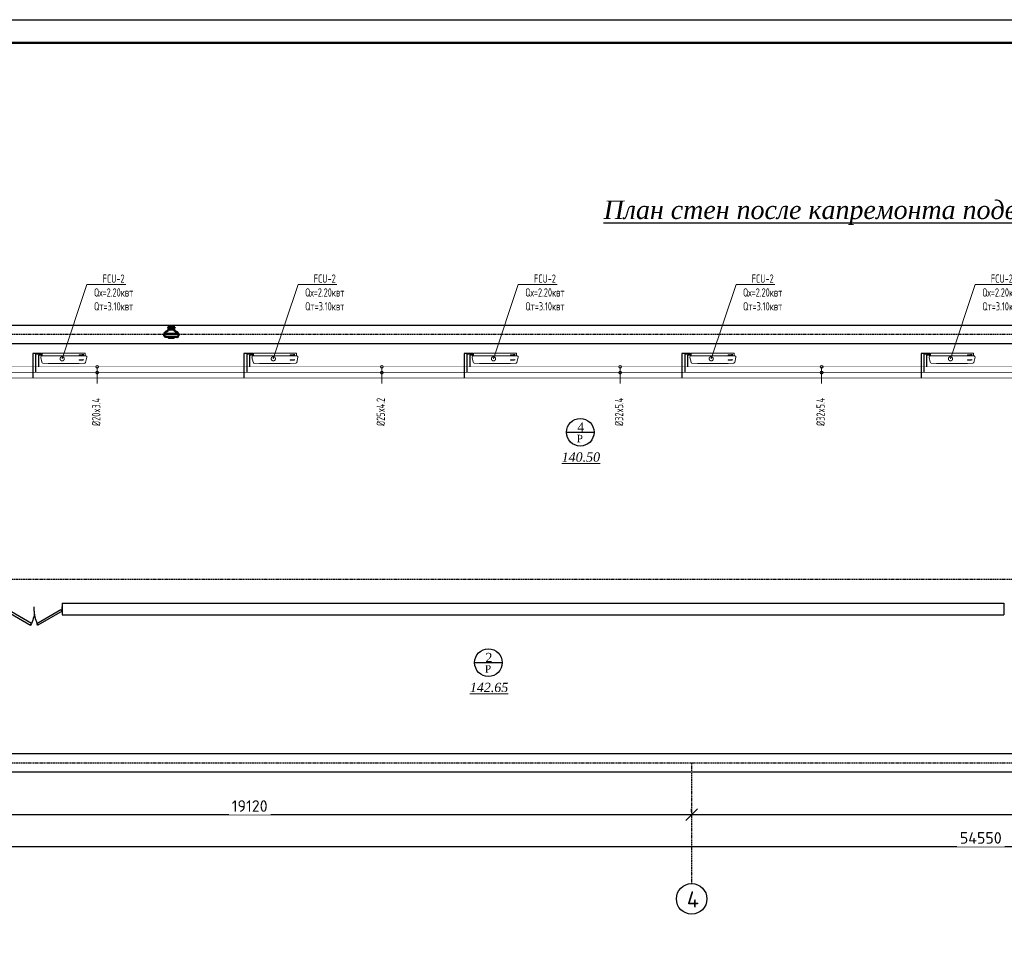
# Model space of a CAD drawing. Header units: inches. Extents: x 8001 to 766003, y -84601 to 563258.
# Tile 103 of 169: x 202965 to 224263, y 497831 to 517773. Entities that reach past the tile are written whole.
import ezdxf
from ezdxf import colors
from ezdxf.entities.mleader import LeaderData, LeaderLine
from ezdxf.math import Vec2, Vec3

# ---------------------------------------------------------------- set-up
doc = ezdxf.new("R2010")
doc.units = ezdxf.units.IN
doc.header["$MEASUREMENT"] = 0
for name, pattern in [('CONTINOUS', [0]), ('Dashed', [19.05, 12.7, -6.35]), ('HIDDEN', [9.525, 6.35, -3.175])]:
    doc.linetypes.add(name, pattern=pattern)
doc.layers.add('Oborudovan', color=7, linetype='Continuous', lineweight=50, true_color=0x73109e)
doc.layers.add('Vozduhovod', color=7, linetype='Continuous', lineweight=50, true_color=0x168d87)
doc.layers.add('PDF_Text', color=7, linetype='Continuous', true_color=0x002eb8)
for name, color, linetype, lineweight in [('SGM-M-100-WW-DRAIN-FLOOR', 3, 'HIDDEN', 30), ('SGM-M-400-TEXT', 140, 'CONTINOUS', 20), ('SGM-M-500-11-HI-TEXT', 11, 'CONTINOUS', 20), ('SGM-M-700-5-HVAC-WS-CWS-FCU', 32, 'CONTINOUS', 30), ('SGM-M-700-6-HVAC-WS-CWR-FCU', 141, 'HIDDEN', 30), ('sloy', 8, 'Continuous', 0), ('ПЛАН', 250, 'Continuous', 30), ('ФАНКОЙЛЫ', 250, 'Continuous', 25)]:
    doc.layers.add(name, color=color, linetype=linetype, lineweight=lineweight)
doc.layers.add('РАЗРЕЗ', color=7, linetype='Continuous')
doc.styles.add('PDF ISOCPEUR', font='isocpeur.ttf')
doc.styles.add('SGM_MKN', font='romans.shx', dxfattribs={"width": 0.65, "height": 100})
doc.styles.get("Standard").update_dxf_attribs({"font": 'arial.ttf'})
doc.styles.add('Text style', font='isocpeur.ttf', dxfattribs={"height": 250})
doc.styles.add('TIEMS', font='times.ttf')
doc.dimstyles.new('Dim Style', dxfattribs={"dimtxt": 250, "dimasz": 250, "dimexe": 125, "dimexo": 62.5, "dimgap": 62.5, "dimtad": 1, "dimdec": 0, "dimtxsty": 'Text style', "dimblk": 'OBLIQUE', "dimcen": 250, "dimclrd": 256, "dimclre": 256, "dimclrt": 256, "dimadec": 0, "dimazin": 0, "dimtfac": 1, "dimtdec": 0, "dimtmove": 0, "dimatfit": 3, "dimldrblk": 'OBLIQUE', "dimfxl": 1, "dimlwd": -1, "dimlwe": -1, "dimarcsym": 0})

# ---------------------------------------------------------------- blocks, each defined once
blk = doc.blocks.new('_Oblique')
at = {"color": 0, "linetype": 'ByBlock', "lineweight": -2}
blk.add_line((-0.5, -0.5), (0.5, 0.5), dxfattribs=at)
blk = doc.blocks.new('*D253')
at = {"transparency": 16777216}
for p, q in [((194767, 262513), (194767, 262575)), ((216297, 262450), (194767, 262450)), ((216297, 262513), (216297, 262575))]:
    blk.add_line(p, q, dxfattribs=at)
at = {"layer": 'Defpoints', "color": 0, "transparency": 16777216}
for p in [(194767, 262450), (194767, 262450), (216297, 262450)]:
    blk.add_point(p, dxfattribs=at)
at = {"transparency": 16777216, "xscale": 250, "yscale": 250, "zscale": 250, "rotation": 180}
blk.add_blockref('_Oblique', (194767, 262450), dxfattribs=at)
at = {"transparency": 16777216, "xscale": 250, "yscale": 250, "zscale": 250}
blk.add_blockref('_Oblique', (216297, 262450), dxfattribs=at)
at = {"transparency": 16777216, "insert": (205532, 262638), "char_height": 250, "attachment_point": 5, "style": 'Text style', "bg_fill": 3, "box_fill_scale": 1.25, "bg_fill_color": 256, "bg_fill_true_color": 13158600, "bg_fill_transparency": 0}
blk.add_mtext('21530', dxfattribs=at)
blk = doc.blocks.new('*D254')
at = {"transparency": 16777216}
for p, q in [((175647, 262513), (175647, 262575)), ((194767, 262450), (175647, 262450)), ((194767, 262513), (194767, 262575))]:
    blk.add_line(p, q, dxfattribs=at)
at = {"layer": 'Defpoints', "color": 0, "transparency": 16777216}
for p in [(175647, 262450), (175647, 262450), (194767, 262450)]:
    blk.add_point(p, dxfattribs=at)
at = {"transparency": 16777216, "xscale": 250, "yscale": 250, "zscale": 250, "rotation": 180}
blk.add_blockref('_Oblique', (175647, 262450), dxfattribs=at)
at = {"transparency": 16777216, "xscale": 250, "yscale": 250, "zscale": 250}
blk.add_blockref('_Oblique', (194767, 262450), dxfattribs=at)
at = {"transparency": 16777216, "insert": (185207, 262638), "char_height": 250, "attachment_point": 5, "style": 'Text style', "bg_fill": 3, "box_fill_scale": 1.25, "bg_fill_color": 256, "bg_fill_true_color": 13158600, "bg_fill_transparency": 0}
blk.add_mtext('19120', dxfattribs=at)
blk = doc.blocks.new('*D256')
at = {"transparency": 16777216}
for p, q in [((228297, 262857), (228297, 261636)), ((173747, 262114), (173747, 261636)), ((173747, 261761), (228297, 261761))]:
    blk.add_line(p, q, dxfattribs=at)
at = {"layer": 'Defpoints', "color": 0, "transparency": 16777216}
for p in [(228297, 262919), (173747, 262177), (228297, 261761)]:
    blk.add_point(p, dxfattribs=at)
at = {"transparency": 16777216, "xscale": 250, "yscale": 250, "zscale": 250, "rotation": 180}
blk.add_blockref('_Oblique', (173747, 261761), dxfattribs=at)
at = {"transparency": 16777216, "xscale": 250, "yscale": 250, "zscale": 250}
blk.add_blockref('_Oblique', (228297, 261761), dxfattribs=at)
at = {"transparency": 16777216, "insert": (201022, 261949), "char_height": 250, "attachment_point": 5, "style": 'Text style', "bg_fill": 3, "box_fill_scale": 1.25, "bg_fill_color": 256, "bg_fill_true_color": 13158600, "bg_fill_transparency": 0}
blk.add_mtext('54550', dxfattribs=at)
blk = doc.blocks.new('*U302')
at = {"color": 5}
for p, q in [((-24, 0), (-24, 4)), ((0, 0), (0, 4))]:
    blk.add_line(p, q, dxfattribs=at)
blk.add_lwpolyline([(0, 0), (-20.78, -12), (-21.66, -10.48), (-0.88, 1.52)], close=True, dxfattribs=at)
blk.add_arc((0, 0), 24, 180, 210, dxfattribs=at)
blk = doc.blocks.new('A$C177E1FB8')
at = {"layer": 'sloy'}
for p, q in [((0, 30, -97), (0, 960, -97)), ((0, 960, -97), (55, 960, -97)), ((26, 897, -487), (26, 929, -487)), ((37, 929, -127), (28, 909, -127)), ((28, 909, -127), (34, 909, -127)), ((34, 909, -127), (34, 829, -127)), ((46, 909, -127), (37, 929, -127)), ((37, 829, -127), (37, 879, -127)), ((40, 829, -127), (40, 909, -127)), ((40, 909, -127), (46, 909, -127)), ((55, 960, -97), (55, 30, -97)), ((55, 829, -57), (55, 960, -57)), ((85, 995, -57), (199, 969, -57)), ((145, 929, -327), (136, 909, -327)), ((136, 909, -327), (142, 909, -327)), ((142, 909, -327), (142, 829, -327)), ((154, 909, -327), (145, 929, -327)), ((145, 829, -327), (145, 879, -327)), ((148, 829, -327), (148, 909, -327)), ((148, 909, -327), (154, 909, -327)), ((225, 829, -57), (213, 948, -57)), ((34, 829, -127), (40, 829, -127)), ((55, 161, -57), (55, 829, -57)), ((142, 829, -327), (148, 829, -327)), ((225, 161, -57), (225, 829, -57)), ((55, 30, -97), (0, 30, -97)), ((5, 22, -97), (4, 21, -97)), ((4, 17, -97), (4, 21, -97)), ((5, 24, -97), (5, 24, -97)), ((5, 24, -97), (9, 24, -97)), ((5, 24, -97), (9, 24, -97)), ((5, 24, -97), (5, 23, -97)), ((5, 23, -97), (5, 22, -97)), ((5, 22, -97), (9, 22, -97)), ((10, 22, -97), (5, 22, -97)), ((5, 22, -97), (9, 22, -97)), ((5, 22, -97), (5, 22, -97)), ((5, 22, -97), (5, 22, -97)), ((10, 16, -97), (5, 16, -97)), ((6, 30, -97), (6, 24, -97)), ((9, 30, -97), (9, 24, -97)), ((9, 24, -97), (9, 24, -97)), ((9, 24, -97), (10, 23, -97)), ((9, 22, -97), (9, 22, -97)), ((9, 22, -97), (10, 22, -97)), ((10, 23, -97), (10, 22, -97)), ((10, 22, -97), (10, 21, -97)), ((10, 17, -97), (10, 21, -97)), ((18, 20, -97), (18, 21, -97)), ((26, 21, -97), (18, 21, -97)), ((18, 20, -97), (18, 17, -97)), ((18, 17, -97), (18, 16, -97)), ((19, 24, -97), (20, 24, -97)), ((19, 24, -97), (19, 22, -97)), ((20, 22, -97), (19, 22, -97)), ((19, 21, -97), (25, 21, -97)), ((19, 21, -97), (19, 21, -97)), ((19, 21, -97), (25, 21, -97)), ((20, 24, -97), (25, 24, -97)), ((20, 22, -97), (25, 22, -97)), ((20, 22, -97), (20, 21, -97)), ((20, 14, -97), (20, 15, -97)), ((25, 14, -97), (20, 14, -97)), ((21, 24, -97), (21, 30, -97)), ((24, 24, -97), (24, 30, -97)), ((24, 22, -97), (24, 21, -97)), ((24, 22, -97), (24, 21, -97)), ((25, 24, -97), (25, 24, -97)), ((25, 24, -97), (25, 22, -97)), ((25, 22, -97), (25, 22, -97)), ((25, 21, -97), (25, 21, -97)), ((25, 14, -97), (25, 15, -97)), ((26, 20, -97), (26, 21, -97)), ((26, 20, -97), (26, 17, -97)), ((26, 17, -97), (26, 16, -97)), ((38, 20, -97), (38, 21, -97)), ((46, 21, -97), (38, 21, -97)), ((38, 20, -97), (38, 17, -97)), ((38, 17, -97), (38, 16, -97)), ((39, 24, -97), (40, 24, -97)), ((39, 24, -97), (39, 22, -97)), ((40, 22, -97), (39, 22, -97)), ((39, 21, -97), (45, 21, -97)), ((39, 21, -97), (39, 21, -97)), ((39, 21, -97), (45, 21, -97)), ((40, 24, -97), (45, 24, -97)), ((40, 22, -97), (45, 22, -97)), ((40, 22, -97), (40, 21, -97)), ((40, 14, -97), (40, 15, -97)), ((45, 14, -97), (40, 14, -97)), ((41, 24, -97), (41, 30, -97)), ((44, 24, -97), (44, 30, -97)), ((44, 22, -97), (44, 21, -97)), ((44, 22, -97), (44, 21, -97)), ((45, 24, -97), (45, 24, -97)), ((45, 24, -97), (45, 22, -97)), ((45, 22, -97), (45, 22, -97)), ((45, 21, -97), (45, 21, -97)), ((45, 14, -97), (45, 15, -97)), ((46, 20, -97), (46, 21, -97)), ((46, 20, -97), (46, 17, -97)), ((46, 17, -97), (46, 16, -97)), ((55, 30, -57), (55, 161, -57)), ((90, 0, -57), (195, 24, -57)), ((213, 42, -57), (225, 161, -57))]:
    blk.add_line(p, q, dxfattribs=at)
for centre, radius, start, end in [((3, 16, -97), 2.03, 356.7744, 31.9602), ((12, 16, -97), 2.03, 148.0398, 183.2256), ((16, 14, -97), 3.39, 15.4472, 50.0272), ((20, 22, -97), 0.204, 0, 90), ((20, 21, -97), 0.204, 270, 0), ((25, 22, -97), 0.204, 90, 180), ((25, 21, -97), 0.204, 180, 270), ((28, 14, -97), 3.39, 129.9728, 164.5528), ((36, 14, -97), 3.39, 15.4472, 50.0272), ((40, 22, -97), 0.204, 0, 90), ((40, 21, -97), 0.204, 270, 0), ((45, 22, -97), 0.204, 90, 180), ((45, 21, -97), 0.204, 180, 270), ((48, 14, -97), 3.39, 129.9728, 164.5528)]:
    blk.add_arc(centre, radius, start, end, dxfattribs=at)
for centre, major_axis, end_param in [((85, 965, -57), (0, 30), 1.745329), ((184, 943, -57), (29.5, 5.2), 0.872665), ((85, 30, -57), (-30, 0), 1.745329), ((185, 52, -57), (10.3, -28.2), 0.872665)]:
    blk.add_ellipse(centre, major_axis=major_axis, ratio=1, start_param=0, end_param=end_param, dxfattribs=at)
blk = doc.blocks.new('_DotSmall')
at = {"color": 0, "linetype": 'ByBlock', "const_width": 0.5}
blk.add_lwpolyline([(-0.0625, 0, 1), (0.0625, 0, 1)], format="xyb", close=True, dxfattribs=at)
blk = doc.blocks.new('fkjhkhk')
at = {"color": 1, "linetype": 'Dashed', "ltscale": 2}
for p, q in [((170083.5, 272846.6), (228297.2, 272846.6)), ((170083.5, 267546.6), (228297.2, 267546.6)), ((170083.5, 263576.6), (228297.2, 263576.6)), ((194767.2, 263576.6), (194767.2, 260958.9))]:
    blk.add_line(p, q, dxfattribs=at)
for p, q in [((179197.5, 273046.6), (213347.5, 273046.6)), ((179647.5, 272646.6), (213547.5, 272646.6)), ((181147.5, 267026.6), (201520.8, 267026.6)), ((181147.5, 266776.6), (201520.8, 266776.6)), ((173947.2, 263776.6), (198947.2, 263776.6)), ((198947.2, 263776.6), (228497.2, 263776.6)), ((175647.2, 263376.6), (194767.2, 263376.6)), ((194567.2, 263376.6), (198947.2, 263376.6)), ((194767.2, 263376.6), (228497.2, 263376.6))]:
    blk.add_line(p, q)
at = {"color": 0}
for points in [[(181147.5, 267026.6), (181147.5, 266776.6)], [(201520.8, 267026.6), (201520.8, 266776.6)]]:
    blk.add_lwpolyline(points, dxfattribs=at)
blk.add_circle((194767.2, 260628.9), 330)
at = {"layer": 'РАЗРЕЗ', "linetype": 'ByBlock', "lineweight": 25, "ltscale": 2}
for points in [[(192058.4, 270726.3), (192656.3, 270726.3)], [(190072.5, 265741.5), (190670.5, 265741.5)]]:
    blk.add_lwpolyline(points, dxfattribs=at)
for centre in [(192357.4, 270726.3), (190371.5, 265741.5)]:
    blk.add_circle(centre, 299, dxfattribs=at)
at = {"color": 5, "yscale": 25, "zscale": 25}
for p, xscale in [((179947.5, 266851.6), -25), ((181147.5, 266851.6), 25)]:
    blk.add_blockref('*U302', p, dxfattribs=dict(at, xscale=xscale))
at = {"insert": (198722.1, 275474.5), "char_height": 400, "width": 20717.971, "attachment_point": 5}
blk.add_mtext('\\A1;{\\fTimes New Roman|b0|i1|c204|p18;\\L\\C0; План стен после капремонта подвала М1:100 }', dxfattribs=at)
at = {"lineweight": 0, "ltscale": 100, "attachment_point": 5, "style": 'TIEMS'}
for s, insert, char_height, width in [('\\A1;4', (192368.8, 270837.2), 200, 250.18), ('\\A1;Р', (192348.4, 270590.9), 160, 925.177), ('\\A1;2', (190382.9, 265852.5), 200, 250.18), ('\\A1;Р', (190362.6, 265606.2), 160, 925.177)]:
    blk.add_mtext(s, dxfattribs=dict(at, insert=insert, char_height=char_height, width=width))
at = {"lineweight": 0, "ltscale": 100, "char_height": 200, "attachment_point": 5, "style": 'TIEMS'}
for s, insert in [('\\A1;{\\fTimes New Roman|b0|i1|c204|p18;\\L140.50}', (192371.6, 270187.5)), ('\\A1;{\\fTimes New Roman|b0|i1|c204|p18;\\L142.65}', (190385.8, 265202.8))]:
    blk.add_mtext(s, dxfattribs=dict(at, insert=insert))
at = {"layer": 'PDF_Text', "color": 0, "style": 'PDF ISOCPEUR'}
blk.add_text('4', height=351.7, dxfattribs=at).set_placement((194663.2, 260441.7))
dim = blk.add_linear_dim(base=(194767.2, 262450.2), p1=(216297.2, 262450.2), p2=(194767.2, 262450.2), dimstyle='Dim Style', override={"dimtfill": 1, "dimarcsym": 1})
dim.commit()
dim.dimension.update_dxf_attribs({"geometry": '*D253', "text_midpoint": (205532.2, 262637.7)})
dim = blk.add_linear_dim(base=(175647.2, 262450.2), p1=(194767.2, 262450.2), p2=(175647.2, 262450.2), dimstyle='Dim Style', override={"dimtfill": 1, "dimarcsym": 1})
dim.commit()
dim.dimension.update_dxf_attribs({"geometry": '*D254', "text_midpoint": (185207.2, 262637.7)})
dim = blk.add_linear_dim(base=(228297.2, 261761.5), p1=(173747.2, 262176.8), p2=(228297.2, 262919.1), dimstyle='Dim Style', override={"dimtfill": 1, "dimarcsym": 1})
dim.commit()
dim.dimension.update_dxf_attribs({"geometry": '*D256', "text_midpoint": (201022.2, 261949)})

msp = doc.modelspace()

# ---------------------------------------------------------------- linework, layer by layer
at = {"layer": 'ПЛАН', "color": 0}
msp.add_lwpolyline([(189105.77, 517772.808), (253505.77, 517772.808), (253505.77, 475772.808), (189105.77, 475772.808)], close=True, dxfattribs=at)
at = {"layer": 'ПЛАН', "color": 0, "lineweight": 50}
msp.add_lwpolyline([(191105.77, 517272.808), (253005.77, 517272.808), (253005.77, 476272.808), (191105.77, 476272.808)], close=True, dxfattribs=at)

# ---------------------------------------------------------------- next in the draw order: block references
at = {"color": 18, "true_color": 0x000000}
msp.add_blockref('fkjhkhk', (22732.416, 238120.084), dxfattribs=at)

# ---------------------------------------------------------------- next in the draw order: linework, layer by layer
at = {"color": 25, "const_width": 10}
msp.add_lwpolyline([(197869.372, 510141.529), (244229.567, 510141.529)], dxfattribs=at)
at = {"color": 4, "const_width": 10}
msp.add_lwpolyline([(244229.567, 510260.248), (199169.372, 510260.248)], dxfattribs=at)
at = {"color": 3, "const_width": 10}
msp.add_lwpolyline([(232947.004, 510020.248), (199336.032, 510020.248)], dxfattribs=at)
at = {"layer": 'Oborudovan'}
for p, q in [((206089.03, 510968.346), (206089.167, 510981.5)), ((206398.42, 510965.113), (206089.03, 510968.346)), ((206343.252, 510965.664), (206138.789, 510967.801)), ((206182.219, 511081.662), (206307.619, 511080.352)), ((206366.468, 510905.388), (206122.835, 510907.937))]:
    msp.add_line(p, q, dxfattribs=at)
at = {"layer": 'Oborudovan', "ltscale": 10}
for p, q in [((206398.558, 510978.267), (206089.167, 510981.5)), ((206092.734, 510968.307), (206092.382, 510934.622)), ((206182.219, 511081.662), (206182.09, 511069.326)), ((206307.49, 511068.016), (206182.09, 511069.326)), ((206307.619, 511080.352), (206307.49, 511068.016)), ((206396.606, 510965.132), (206396.254, 510931.447))]:
    msp.add_line(p, q, dxfattribs=at)
at = {"layer": 'Oborudovan'}
for points in [[(206182.219, 511081.662), (206182.378, 511096.9), (206307.557, 511095.591), (206307.619, 511080.352)], [(206305.417, 510906.03), (206305.258, 510890.792), (206180.303, 510892.098), (206180.463, 510907.335)]]:
    msp.add_lwpolyline(points, dxfattribs=at)
for centre, radius, start, end in [((206164.067, 510955.075), 75.65, 98.3136835, 159.5889197), ((206144.541, 511066.586), 37.649, 283.1848227, 4.1736067), ((206347.533, 511066.568), 40.069, 177.9289732, 254.1992821), ((206320.545, 510951.259), 78.42, 20.1815691, 78.1691886), ((206123.668, 510939.608), 31.682, 189.054246, 270.3321733), ((206365.443, 510936.613), 31.242, 266.7943007, 350.4812336)]:
    msp.add_arc(centre, radius, start, end, dxfattribs=at)
at = {"layer": 'SGM-M-100-WW-DRAIN-FLOOR', "linetype": 'ByBlock', "ltscale": 500}
for p, q in [((203438.741, 510549.377), (203249.281, 510549.377)), ((203249.281, 510549.377), (203249.281, 510020.248)), ((208005.793, 510549.377), (207816.333, 510549.377)), ((207816.333, 510549.377), (207816.333, 510020.248)), ((212768.836, 510549.377), (212579.375, 510549.377)), ((212579.375, 510549.377), (212579.375, 510020.248)), ((217478.545, 510549.377), (217289.084, 510549.377)), ((217289.084, 510549.377), (217289.084, 510020.248)), ((222653.029, 510549.377), (222463.569, 510549.377)), ((222463.569, 510549.377), (222463.569, 510020.248))]:
    msp.add_line(p, q, dxfattribs=at)
at = {"layer": 'SGM-M-500-11-HI-TEXT', "color": 5, "ltscale": 30}
for p, q in [((204641.623, 509903.934), (204641.623, 510260.248)), ((210797.117, 509903.934), (210797.117, 510260.248)), ((215953.265, 509903.934), (215953.265, 510260.248)), ((220311.369, 509903.934), (220311.369, 510260.248))]:
    msp.add_line(p, q, dxfattribs=at)
for centre in [(204641.623, 510260.248), (204641.623, 510135.846), (210797.117, 510260.248), (210797.117, 510135.846), (215953.265, 510260.248), (215953.265, 510135.846), (220311.369, 510260.248), (220311.369, 510135.846)]:
    msp.add_circle(centre, 30, dxfattribs=at)
at = {"layer": 'SGM-M-700-5-HVAC-WS-CWS-FCU', "ltscale": 500}
for p, q in [((203436.954, 510534.373), (203309.281, 510534.373)), ((203309.281, 510534.373), (203309.281, 510141.529)), ((208004.006, 510534.373), (207876.333, 510534.373)), ((207876.333, 510534.373), (207876.333, 510141.529)), ((212767.048, 510534.373), (212639.375, 510534.373)), ((212639.375, 510534.373), (212639.375, 510141.529)), ((217476.757, 510534.373), (217349.084, 510534.373)), ((217349.084, 510534.373), (217349.084, 510141.529)), ((222651.242, 510534.373), (222523.569, 510534.373)), ((222523.569, 510534.373), (222523.569, 510141.529))]:
    msp.add_line(p, q, dxfattribs=at)
at = {"layer": 'SGM-M-700-6-HVAC-WS-CWR-FCU', "ltscale": 500}
for p, q in [((203436.954, 510514.369), (203369.281, 510514.369)), ((203369.281, 510514.369), (203369.281, 510260.248)), ((208004.006, 510514.369), (207936.333, 510514.369)), ((207936.333, 510514.369), (207936.333, 510260.248)), ((212767.048, 510514.369), (212699.375, 510514.369)), ((212699.375, 510514.369), (212699.375, 510260.248)), ((217476.757, 510514.369), (217409.084, 510514.369)), ((217409.084, 510514.369), (217409.084, 510260.248)), ((222651.242, 510514.369), (222583.569, 510514.369)), ((222583.569, 510514.369), (222583.569, 510260.248))]:
    msp.add_line(p, q, dxfattribs=at)
at = {"layer": 'Vozduhovod'}
for p, q in [((206170.769, 511118.74), (206320.761, 511118.74)), ((206173.145, 511126.182), (206323.137, 511126.182)), ((206182.378, 511096.9), (206173.145, 511126.182)), ((206307.557, 511095.591), (206323.137, 511126.182))]:
    msp.add_line(p, q, dxfattribs=at)

# ---------------------------------------------------------------- next in the draw order: block references
at = {"layer": 'ФАНКОЙЛЫ', "color": 3, "rotation": 270}
for p in [(203422.506, 510556.524, 96.62), (207989.558, 510556.524, 96.62), (212752.601, 510556.524, 96.62), (217462.309, 510556.524, 96.62), (222636.794, 510556.524, 96.62)]:
    msp.add_blockref('A$C177E1FB8', p, dxfattribs=at)

# ---------------------------------------------------------------- next in the draw order: texts
at = {"layer": 'SGM-M-500-11-HI-TEXT', "color": 5, "ltscale": 30, "style": 'SGM_MKN', "width": 0.65}
for s, p in [('%%C20x3.4', (204708.714, 508980.58)), ('%%C25x4.2', (210864.208, 508980.58)), ('%%C32x5.4', (216020.356, 508980.58)), ('%%C32x5.4', (220378.46, 508980.58))]:
    msp.add_text(s, height=180, rotation=90, dxfattribs=at).set_placement(p)

# ---------------------------------------------------------------- next in the draw order: leaders
at = {"layer": 'SGM-M-400-TEXT', "color": 18, "ltscale": 30, "true_color": 0x000000}
ml = msp.add_multileader_mtext('Standard', dxfattribs=at)
ml.set_content('\\A1;{\\C256;\\c0;FCU-2\\PQх=2.20квт\\PQт=3.10квт}', color=5, style='SGM_MKN')
ml.set_leader_properties(lineweight=18)
ml.set_arrow_properties(name='DOTSMALL')
ml.build(insert=Vec2(0, 0))
ml.multileader.update_dxf_attribs({"text_left_attachment_type": 6, "text_right_attachment_type": 6, "dogleg_length": 0, "arrow_head_size": 180})
ctx = ml.context
ctx.base_point, ctx.char_height, ctx.arrow_head_size, ctx.plane_origin = Vec3(204420.338, 512044.749), 180, 180, Vec3(314671.019, 653593.654)
ctx.left_attachment, ctx.right_attachment, ctx.text_align_type = 6, 6, 1
notes = []
notes.append((ctx, [(0, (1, 1, 0), (204420.338, 512044.749), (1, 0), 0, [(0, [(203884.01, 510435.638)], 0, [])])]))
ctx.mtext.insert, ctx.mtext.width, ctx.mtext.defined_height, ctx.mtext.alignment, ctx.mtext.flow_direction = Vec3(204996.195, 512260.749), 830.20237, 239.92, 2, 5
ml = msp.add_multileader_mtext('Standard', dxfattribs=at)
ml.set_content('\\A1;{\\C256;\\c0;FCU-2\\PQх=2.20квт\\PQт=3.10квт}', color=5, style='SGM_MKN')
ml.set_leader_properties(lineweight=18)
ml.set_arrow_properties(name='DOTSMALL')
ml.build(insert=Vec2(0, 0))
ml.multileader.update_dxf_attribs({"text_left_attachment_type": 6, "text_right_attachment_type": 6, "dogleg_length": 0, "arrow_head_size": 180})
ctx = ml.context
ctx.base_point, ctx.char_height, ctx.arrow_head_size, ctx.plane_origin = Vec3(208987.39, 512044.749), 180, 180, Vec3(319238.071, 653593.654)
ctx.left_attachment, ctx.right_attachment, ctx.text_align_type = 6, 6, 1
notes.append((ctx, [(0, (1, 1, 0), (208987.39, 512044.749), (1, 0), 0, [(0, [(208451.062, 510435.638)], 0, [])])]))
ctx.mtext.insert, ctx.mtext.width, ctx.mtext.defined_height, ctx.mtext.alignment, ctx.mtext.flow_direction = Vec3(209563.247, 512260.749), 830.20237, 239.92, 2, 5
ml = msp.add_multileader_mtext('Standard', dxfattribs=at)
ml.set_content('\\A1;{\\C256;\\c0;FCU-2\\PQх=2.20квт\\PQт=3.10квт}', color=5, style='SGM_MKN')
ml.set_leader_properties(lineweight=18)
ml.set_arrow_properties(name='DOTSMALL')
ml.build(insert=Vec2(0, 0))
ml.multileader.update_dxf_attribs({"text_left_attachment_type": 6, "text_right_attachment_type": 6, "dogleg_length": 0, "arrow_head_size": 180})
ctx = ml.context
ctx.base_point, ctx.char_height, ctx.arrow_head_size, ctx.plane_origin = Vec3(213750.433, 512044.749), 180, 180, Vec3(324001.113, 653593.654)
ctx.left_attachment, ctx.right_attachment, ctx.text_align_type = 6, 6, 1
notes.append((ctx, [(0, (1, 1, 0), (213750.433, 512044.749), (1, 0), 0, [(0, [(213214.105, 510435.638)], 0, [])])]))
ctx.mtext.insert, ctx.mtext.width, ctx.mtext.defined_height, ctx.mtext.alignment, ctx.mtext.flow_direction = Vec3(214326.29, 512260.749), 830.20237, 239.92, 2, 5
ml = msp.add_multileader_mtext('Standard', dxfattribs=at)
ml.set_content('\\A1;{\\C256;\\c0;FCU-2\\PQх=2.20квт\\PQт=3.10квт}', color=5, style='SGM_MKN')
ml.set_leader_properties(lineweight=18)
ml.set_arrow_properties(name='DOTSMALL')
ml.build(insert=Vec2(0, 0))
ml.multileader.update_dxf_attribs({"text_left_attachment_type": 6, "text_right_attachment_type": 6, "dogleg_length": 0, "arrow_head_size": 180})
ctx = ml.context
ctx.base_point, ctx.char_height, ctx.arrow_head_size, ctx.plane_origin = Vec3(218460.142, 512044.749), 180, 180, Vec3(328710.822, 653593.654)
ctx.left_attachment, ctx.right_attachment, ctx.text_align_type = 6, 6, 1
notes.append((ctx, [(0, (1, 1, 0), (218460.142, 512044.749), (1, 0), 0, [(0, [(217923.814, 510435.638)], 0, [])])]))
ctx.mtext.insert, ctx.mtext.width, ctx.mtext.defined_height, ctx.mtext.alignment, ctx.mtext.flow_direction = Vec3(219035.999, 512260.749), 830.20237, 239.92, 2, 5
ml = msp.add_multileader_mtext('Standard', dxfattribs=at)
ml.set_content('\\A1;{\\C256;\\c0;FCU-2\\PQх=2.20квт\\PQт=3.10квт}', color=5, style='SGM_MKN')
ml.set_leader_properties(lineweight=18)
ml.set_arrow_properties(name='DOTSMALL')
ml.build(insert=Vec2(0, 0))
ml.multileader.update_dxf_attribs({"text_left_attachment_type": 6, "text_right_attachment_type": 6, "dogleg_length": 0, "arrow_head_size": 180})
ctx = ml.context
ctx.base_point, ctx.char_height, ctx.arrow_head_size, ctx.plane_origin = Vec3(223634.626, 512044.749), 180, 180, Vec3(333885.307, 653593.654)
ctx.left_attachment, ctx.right_attachment, ctx.text_align_type = 6, 6, 1
notes.append((ctx, [(0, (1, 1, 0), (223634.626, 512044.749), (1, 0), 0, [(0, [(223098.298, 510435.638)], 0, [])])]))
ctx.mtext.insert, ctx.mtext.width, ctx.mtext.defined_height, ctx.mtext.alignment, ctx.mtext.flow_direction = Vec3(224210.484, 512260.749), 830.20237, 239.92, 2, 5
for ctx, leaders in notes:
    for number, flags, end, landing, length, lines in leaders:
        leader = LeaderData()
        leader.index, (leader.has_last_leader_line, leader.has_dogleg_vector, leader.attachment_direction) = number, flags
        leader.last_leader_point, leader.dogleg_vector, leader.dogleg_length = Vec3(end), Vec3(landing), length
        for number, points, colour, breaks in lines:
            line = LeaderLine()
            line.index, line.vertices, line.color, line.breaks = number, Vec3.list(points), colors.encode_raw_color(colour), breaks
            leader.lines.append(line)
        ctx.leaders.append(leader)

doc.saveas('drawing.dxf')
